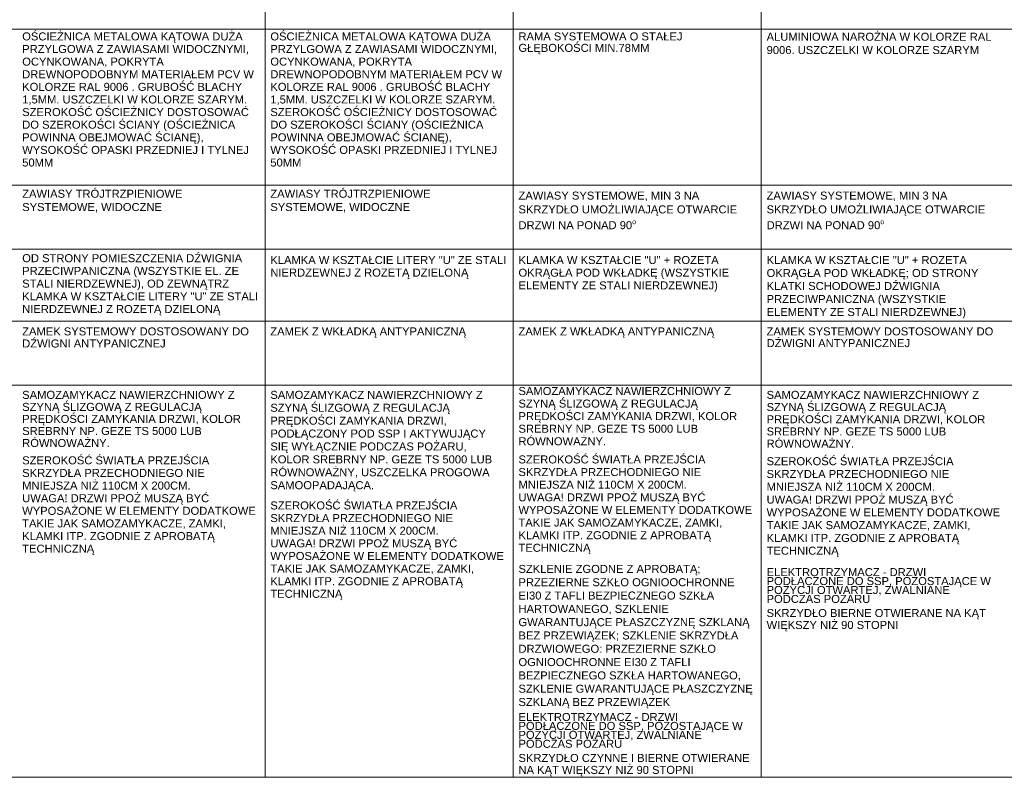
# Paper-space layout 'A-57 ZESTAWIENIE STOLARKI PROJEKTOWANEJ' of a CAD drawing. Header units: millimetres. Extents: x 0 to 900, y 0 to 1010.
# Tile 41 of 63: x 115 to 238, y 812 to 907. Entities that reach past the tile are written whole.
import ezdxf
from ezdxf.xclip import XClip

# ---------------------------------------------------------------- set-up
doc = ezdxf.new("R2010")
doc.units = ezdxf.units.MM
doc.header["$MEASUREMENT"] = 0
doc.header["$XCLIPFRAME"] = 0
doc.layers.add('0_Nr_pióra__7', color=7, linetype='Continuous', lineweight=18, true_color=0x171717)
doc.layers.add('0_Nr_pióra__94', color=7, linetype='Continuous', lineweight=5, true_color=0x3b3b3b)
doc.layers.add('A_podrys', color=7, linetype='Continuous')
doc.styles.add('STYL_AUTOMATYCZNY_1', font='arial.ttf')

# ---------------------------------------------------------------- blocks, each defined once
blk = doc.blocks.new('Rysunek_1_1', base_point=(-2089.9, -1946.74))
at = {"layer": '0_Nr_pióra__94', "color": 250, "linetype": 'Continuous', "lineweight": 5, "true_color": 0x3b3b3b}
for p, q in [((145.6, 1002.64), (145.6, 812.25)), ((176.6, 1002.64), (176.6, 812.25)), ((207.6, 1002.64), (207.6, 812.25)), ((35.27, 905.75), (300.6, 905.75)), ((35.27, 886.25), (300.6, 886.25)), ((35.27, 878.25), (856.6, 878.25)), ((35.27, 869.25), (887.6, 869.25)), ((35.27, 861.25), (856.6, 861.25)), ((31.27, 812.25), (889.6, 812.25))]:
    blk.add_line(p, q, dxfattribs=at)
at = {"layer": '0_Nr_pióra__7', "color": 250, "linetype": 'Continuous', "lineweight": 18, "true_color": 0x171717, "char_height": 1, "attachment_point": 1, "style": 'STYL_AUTOMATYCZNY_1'}
for s, insert, width, line_spacing_factor in [('\\A1;{\\pql;\\fArial|b0|i0|c238|p0;\\W1.000000;OŚCIEŻNICA METALOWA KĄTOWA DUŻA PRZYLGOWA Z ZAWIASAMI WIDOCZNYMI, OCYNKOWANA, POKRYTA DREWNOPODOBNYM MATERIAŁEM PCV W KOLORZE RAL 9006 . GRUBOŚĆ BLACHY 1,5MM. USZCZELKI W KOLORZE SZARYM. SZEROKOŚĆ OŚCIEŻNICY DOSTOSOWAĆ DO SZEROKOŚCI ŚCIANY (OŚCIEŻNICA POWINNA OBEJMOWAĆ ŚCIANĘ), WYSOKOŚĆ OPASKI PRZEDNIEJ I TYLNEJ 50MM}', (115.26, 905.33), 29.4591, 0.945389), ('\\A1;{\\pql;\\fArial|b0|i0|c238|p0;\\W1.000000;OŚCIEŻNICA METALOWA KĄTOWA DUŻA PRZYLGOWA Z ZAWIASAMI WIDOCZNYMI, OCYNKOWANA, POKRYTA DREWNOPODOBNYM MATERIAŁEM PCV W KOLORZE RAL 9006 . GRUBOŚĆ BLACHY 1,5MM. USZCZELKI W KOLORZE SZARYM. SZEROKOŚĆ OŚCIEŻNICY DOSTOSOWAĆ DO SZEROKOŚCI ŚCIANY (OŚCIEŻNICA POWINNA OBEJMOWAĆ ŚCIANĘ), WYSOKOŚĆ OPASKI PRZEDNIEJ I TYLNEJ 50MM}', (146.26, 905.33), 29.4591, 0.945389), ('\\A1;{\\pql;\\fArial|b0|i0|c238|p0;\\W1.000000;RAMA SYSTEMOWA O STAŁEJ GŁĘBOKOŚCI MIN.78MM}', (177.26, 905.33), 29.4591, 0.859401), ('\\A1;{\\pql;\\fArial|b0|i0|c238|p0;\\W1.000000;ALUMINIOWA NAROŻNA W KOLORZE RAL 9006. USZCZELKI W KOLORZE SZARYM}', (208.26, 905.29), 29.4591, 0.998692), ('\\A1;{\\pql;\\fArial|b0|i0|c238|p0;\\W1.000000;ZAWIASY TRÓJTRZPIENIOWE \\fArial|b0|i0|c238|p0;\\W1.000000;SYSTEMOWE, WIDOCZNE}', (115.26, 885.67), 29.4591, 0.996913), ('\\A1;{\\pql;\\fArial|b0|i0|c238|p0;\\W1.000000;ZAWIASY TRÓJTRZPIENIOWE \\fArial|b0|i0|c238|p0;\\W1.000000;SYSTEMOWE, WIDOCZNE}', (146.26, 885.67), 29.4591, 0.996913), ('\\A1;{\\pql;\\fArial|b0|i0|c238|p0;\\W1.000000;ZAWIASY SYSTEMOWE, MIN 3 NA SKRZYDŁO UMOŻLIWIAJĄCE OTWARCIE DRZWI NA PONAD 90\\fArial|b0|i0|c238|p0;\\H0.942857x;\\W1.000000;\\A1{\\H.66x;\\So^  ;}\\fArial|b0|i0|c238|p0;\\H1.060606x;\\W1.000000; }', (177.26, 885.44), 29.4591, 1.035535), ('\\A1;{\\pql;\\fArial|b0|i0|c238|p0;\\W1.000000;ZAWIASY SYSTEMOWE, MIN 3 NA SKRZYDŁO UMOŻLIWIAJĄCE OTWARCIE DRZWI NA PONAD 90\\fArial|b0|i0|c238|p0;\\H0.942857x;\\W1.000000;\\A1{\\H.66x;\\So^  ;}\\fArial|b0|i0|c238|p0;\\H1.060606x;\\W1.000000; }', (208.26, 885.44), 29.4591, 1.035535), ('\\A1;{\\pql;\\fArial|b0|i0|c238|p0;\\W1.000000;OD STRONY POMIESZCZENIA DŹWIGNIA PRZECIWPANICZNA (WSZYSTKIE EL. ZE STALI NIERDZEWNEJ), OD ZEWNĄTRZ KLAMKA W KSZTAŁCIE LITERY "U" ZE STALI NIERDZEWNEJ Z ROZETĄ DZIELONĄ}', (115.26, 877.62), 29.6484, 0.953193), ('\\A1;{\\pql;\\fArial|b0|i0|c238|p0;\\W1.000000;KLAMKA W KSZTAŁCIE LITERY "U" ZE STALI NIERDZEWNEJ Z ROZETĄ DZIELONĄ}', (146.26, 877.39), 29.4591, 0.944723), ('\\A1;{\\pql;\\fArial|b0|i0|c238|p0;\\W1.000000;KLAMKA W KSZTAŁCIE "U" + ROZETA OKRĄGŁA POD WKŁADKĘ (WSZYSTKIE ELEMENTY ZE STALI NIERDZEWNEJ)}', (177.26, 877.39), 29.4591, 0.950778), ('\\A1;{\\pql;\\fArial|b0|i0|c238|p0;\\W1.000000;KLAMKA W KSZTAŁCIE "U" + ROZETA OKRĄGŁA POD WKŁADKĘ; OD STRONY KLATKI SCHODOWEJ DŹWIGNIA PRZECIWPANICZNA (WSZYSTKIE ELEMENTY ZE STALI NIERDZEWNEJ)}', (208.26, 877.39), 29.4591, 0.974667), ('\\A1;{\\pql;\\fArial|b0|i0|c238|p0;\\W1.000000;ZAMEK SYSTEMOWY DOSTOSOWANY DO DŹWIGNI ANTYPANICZNEJ}', (115.26, 868.47), 29.6484, 0.907019), ('\\A1;{\\pql;\\fArial|b0|i0|c238|p0;\\W1.000000;ZAMEK SYSTEMOWY DOSTOSOWANY DO DŹWIGNI ANTYPANICZNEJ}', (208.26, 868.47), 29.6484, 0.880059), ('\\A1;{\\pql;\\fArial|b0|i0|c238|p0;\\W1.000000;SAMOZAMYKACZ NAWIERZCHNIOWY Z SZYNĄ ŚLIZGOWĄ Z REGULACJĄ PRĘDKOŚCI ZAMYKANIA DRZWI, KOLOR SREBRNY NP. GEZE TS 5000 LUB RÓWNOWAŻNY.}', (177.26, 861.02), 29.4591, 0.941901), ('\\A1;{\\pql;\\fArial|b0|i0|c238|p0;\\W1.000000;SAMOZAMYKACZ NAWIERZCHNIOWY Z SZYNĄ ŚLIZGOWĄ Z REGULACJĄ PRĘDKOŚCI ZAMYKANIA DRZWI, KOLOR SREBRNY NP. GEZE TS 5000 LUB RÓWNOWAŻNY.}', (115.26, 860.54), 29.4591, 0.902216), ('\\A1;{\\pql;\\fArial|b0|i0|c238|p0;\\W1.000000;SAMOZAMYKACZ NAWIERZCHNIOWY Z SZYNĄ ŚLIZGOWĄ Z REGULACJĄ PRĘDKOŚCI ZAMYKANIA DRZWI, PODŁĄCZONY POD SSP I AKTYWUJĄCY SIĘ WYŁĄCZNIE PODCZAS POŻARU, KOLOR SREBRNY NP. GEZE TS 5000 LUB RÓWNOWAŻNY, USZCZELKA PROGOWA SAMOOPADAJĄCA.}', (146.26, 860.54), 29.4591, 0.96709), ('\\A1;{\\pql;\\fArial|b0|i0|c238|p0;\\W1.000000;SAMOZAMYKACZ NAWIERZCHNIOWY Z SZYNĄ ŚLIZGOWĄ Z REGULACJĄ PRĘDKOŚCI ZAMYKANIA DRZWI, KOLOR SREBRNY NP. GEZE TS 5000 LUB RÓWNOWAŻNY.}', (208.26, 860.54), 29.4591, 0.913905), ('\\A1;{\\pql;\\fArial|b0|i0|c238|p0;\\W1.000000;SZEROKOŚĆ ŚWIATŁA PRZEJŚCIA SKRZYDŁA PRZECHODNIEGO NIE MNIEJSZA NIŻ 110CM X 200CM.\\P\\pql;\\fArial|b0|i0|c238|p0;\\W1.000000;UWAGA! DRZWI PPOŻ MUSZĄ BYĆ WYPOSAŻONE W ELEMENTY DODATKOWE TAKIE JAK SAMOZAMYKACZE, ZAMKI, KLAMKI ITP. ZGODNIE Z APROBATĄ TECHNICZNĄ}', (115.26, 852.36), 29.4591, 0.946258), ('\\A1;{\\pql;\\fArial|b0|i0|c238|p0;\\W1.000000;SZEROKOŚĆ ŚWIATŁA PRZEJŚCIA SKRZYDŁA PRZECHODNIEGO NIE MNIEJSZA NIŻ 110CM X 200CM.\\P\\pql;\\fArial|b0|i0|c238|p0;\\W1.000000;UWAGA! DRZWI PPOŻ MUSZĄ BYĆ WYPOSAŻONE W ELEMENTY DODATKOWE TAKIE JAK SAMOZAMYKACZE, ZAMKI, KLAMKI ITP. ZGODNIE Z APROBATĄ TECHNICZNĄ}', (177.26, 852.47), 29.4591, 0.946258), ('\\A1;{\\pql;\\fArial|b0|i0|c238|p0;\\W1.000000;SZEROKOŚĆ ŚWIATŁA PRZEJŚCIA SKRZYDŁA PRZECHODNIEGO NIE MNIEJSZA NIŻ 110CM X 200CM.\\P\\pql;\\fArial|b0|i0|c238|p0;\\W1.000000;UWAGA! DRZWI PPOŻ MUSZĄ BYĆ WYPOSAŻONE W ELEMENTY DODATKOWE TAKIE JAK SAMOZAMYKACZE, ZAMKI, KLAMKI ITP. ZGODNIE Z APROBATĄ TECHNICZNĄ}', (208.26, 852.25), 29.4591, 0.958516), ('\\A1;{\\pql;\\fArial|b0|i0|c238|p0;\\W1.000000;SZEROKOŚĆ ŚWIATŁA PRZEJŚCIA SKRZYDŁA PRZECHODNIEGO NIE MNIEJSZA NIŻ 110CM X 200CM.\\P\\pql;\\fArial|b0|i0|c238|p0;\\W1.000000;UWAGA! DRZWI PPOŻ MUSZĄ BYĆ WYPOSAŻONE W ELEMENTY DODATKOWE TAKIE JAK SAMOZAMYKACZE, ZAMKI, KLAMKI ITP. ZGODNIE Z APROBATĄ TECHNICZNĄ}', (146.26, 846.72), 29.4591, 0.946258), ('\\A1;{\\pql;\\fArial|b0|i0|c238|p0;\\W1.000000;SZKLENIE ZGODNE Z APROBATĄ; PRZEZIERNE SZKŁO OGNIOOCHRONNE EI30 Z TAFLI BEZPIECZNEGO SZKŁA HARTOWANEGO, SZKLENIE GWARANTUJĄCE PŁASZCZYZNĘ SZKLANĄ BEZ PRZEWIĄZEK; SZKLENIE SKRZYDŁA DRZWIOWEGO: PRZEZIERNE SZKŁO OGNIOOCHRONNE EI30 Z TAFLI BEZPIECZNEGO SZKŁA HARTOWANEGO, SZKLENIE GWARANTUJĄCE PŁASZCZYZNĘ SZKLANĄ BEZ PRZEWIĄZEK}', (177.26, 838.79), 29.9177, 0.997668), ('\\A1;{\\pql;\\fArial|b0|i0|c238|p0;\\W1.000000;ELEKTROTRZYMACZ - DRZWI PODŁĄCZONE DO SSP, POZOSTAJĄCE W POZYCJI OTWARTEJ, ZWALNIANE PODCZAS POŻARU}', (208.26, 838.39), 29.4591, 0.669731), ('\\A1;{\\pql;\\fArial|b0|i0|c238|p0;\\W1.000000;SKRZYDŁO BIERNE OTWIERANE NA KĄT WIĘKSZY NIŻ 90 STOPNI}', (208.26, 833.28), 29.4591, 0.895418), ('\\A1;{\\pql;\\fArial|b0|i0|c238|p0;\\W1.000000;ELEKTROTRZYMACZ - DRZWI PODŁĄCZONE DO SSP, POZOSTAJĄCE W POZYCJI OTWARTEJ, ZWALNIANE PODCZAS POŻARU}', (177.26, 820.29), 29.4591, 0.669731), ('\\A1;{\\pql;\\fArial|b0|i0|c238|p0;\\W1.000000;SKRZYDŁO CZYNNE I BIERNE OTWIERANE NA KĄT WIĘKSZY NIŻ 90 STOPNI}', (177.26, 815.17), 29.4591, 0.895418)]:
    blk.add_mtext(s, dxfattribs=dict(at, insert=insert, width=width, line_spacing_factor=line_spacing_factor))
for insert in [(146.26, 868.47), (177.26, 868.47)]:
    blk.add_mtext('\\A1;{\\pql;\\fArial|b0|i0|c238|p0;\\W1.000000;ZAMEK \\fArial|b0|i0|c238|p0;\\W1.000000;Z\\fArial|b0|i0|c238|p0;\\W1.000000; WKŁADKĄ\\fArial|b0|i0|c238|p0;\\W1.000000; ANTYPANICZNĄ}', dxfattribs=dict(at, insert=insert))

psp = doc.layouts.new('A-57 ZESTAWIENIE STOLARKI PROJEKTOWANEJ')

# ---------------------------------------------------------------- block references
at = {"layer": 'A_podrys', "color": 37, "linetype": 'Continuous', "lineweight": 5, "true_color": 0x656532}
ref = psp.add_blockref('Rysunek_1_1', (-2089.9, -1946.74), dxfattribs=at)
XClip(ref).set_block_clipping_path([(28.6628210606, 4.9003190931), (892.6953650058, 1005.4179299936)])

doc.saveas('drawing.dxf')
